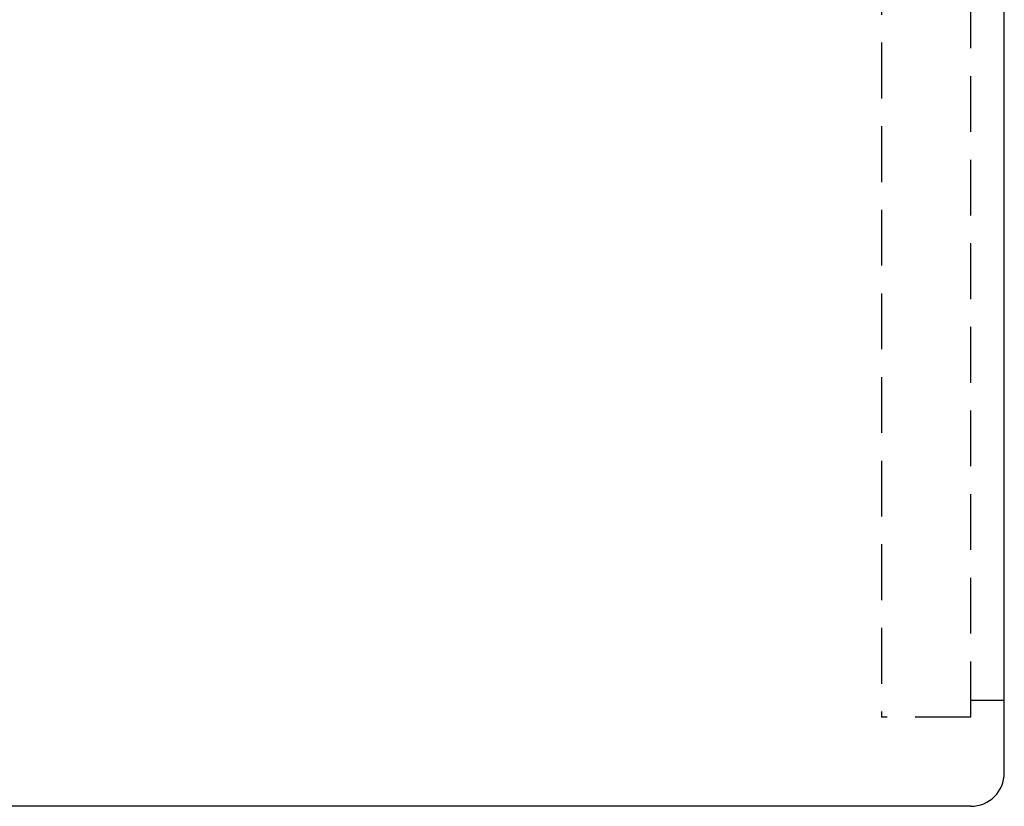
# Model space of a CAD drawing. Extents: x 904 to 1168, y 87 to 232.
# Tile 29 of 45: x 1120 to 1164, y 113 to 148. Entities that reach past the tile are written whole.
import ezdxf

# ---------------------------------------------------------------- set-up
doc = ezdxf.new("R2010")
doc.units = 0
doc.header["$MEASUREMENT"] = 0
doc.linetypes.add('DASHED', pattern=[0.75, 0.5, -0.25])
doc.layers.add('HID', color=2, linetype='DASHED')
doc.layers.add('OUT', color=3, linetype='CONTINUOUS')

msp = doc.modelspace()

# ---------------------------------------------------------------- linework, layer by layer
at = {"layer": 'HID', "color": 7, "ltscale": 5}
for p, q in [((1158.593, 180.647), (1158.593, 116.647)), ((1162.593, 116.647), (1162.593, 180.647)), ((1164.093, 117.397), (1162.593, 117.397)), ((1162.593, 116.647), (1158.593, 116.647))]:
    msp.add_line(p, q, dxfattribs=at)
at = {"layer": 'OUT', "color": 7, "ltscale": 5}
for p, q in [((1164.093, 114.147), (1164.093, 183.147)), ((1162.593, 112.647), (1094.593, 112.647))]:
    msp.add_line(p, q, dxfattribs=at)
msp.add_arc((1162.593, 114.147), 1.5, 270, 0, dxfattribs=at)

doc.saveas('drawing.dxf')
